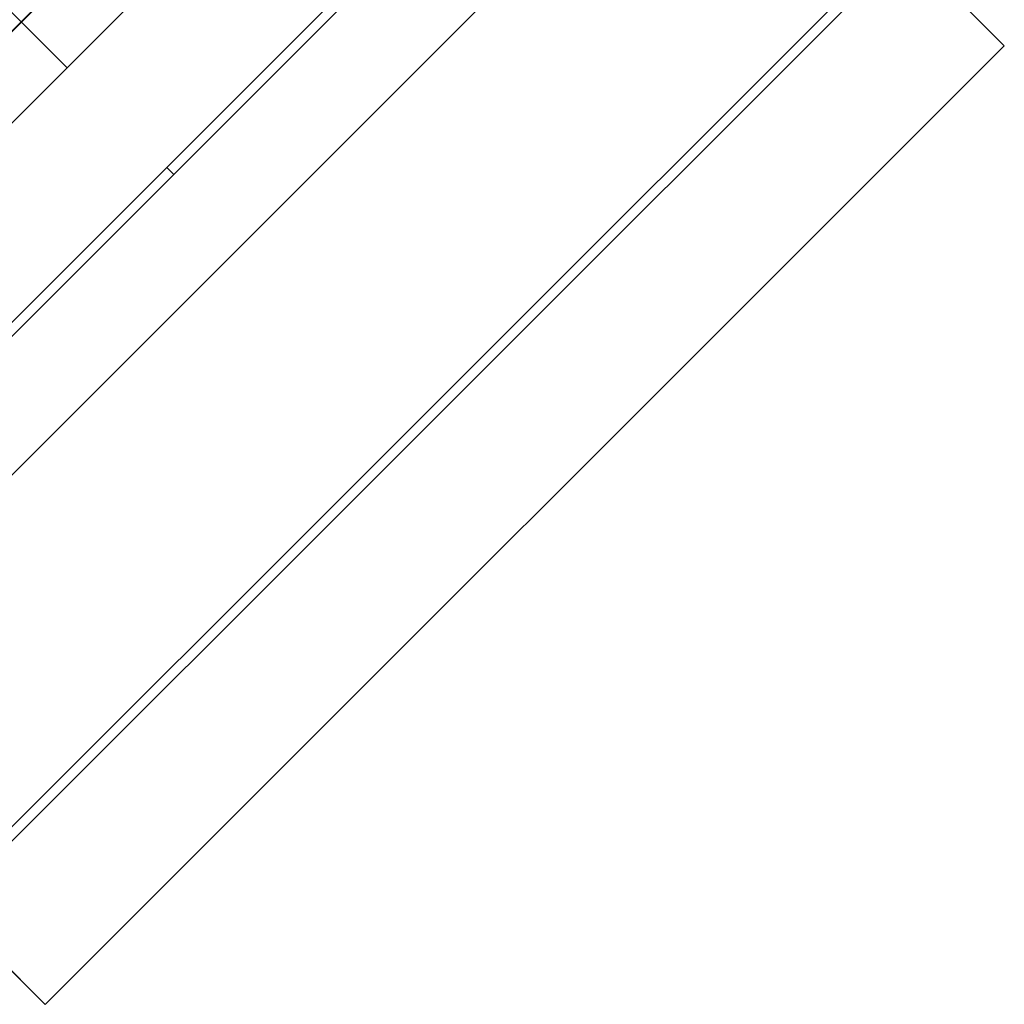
# Model space of a CAD drawing. Header units: millimetres. Extents: x 141.2 to 175.6, y 181.7 to 216.1.
# Tile 211 of 256: x 146.8 to 148.2, y 209 to 210.4. Entities that reach past the tile are written whole.
import ezdxf

# ---------------------------------------------------------------- set-up
doc = ezdxf.new("R2010")
doc.units = ezdxf.units.MM
doc.header["$MEASUREMENT"] = 0
doc.layers.add('Default', color=7, linetype='Continuous', true_color=0x000000)

msp = doc.modelspace()

# ---------------------------------------------------------------- meshes
at = {"layer": 'Default', "color": 43}
mesh = msp.add_polyface(dxfattribs=at)
corners = [(146.2241, 209.6492, -2.7783), (146.8958, 210.3209, -2.7783), (147.5676, 210.9927, -2.7783), (145.8714, 210.0019, -2.7434), (146.5431, 210.6736, -2.7434), (147.2149, 211.3454, -2.7434), (145.5187, 210.3546, -2.7085), (146.1904, 211.0263, -2.7085), (146.8622, 211.6981, -2.7085)]
mesh.append_faces([[corners[k] for k in face] for face in [(4, 1, 0, 3), (5, 2, 1, 4), (7, 4, 3, 6), (8, 5, 4, 7)]], dxfattribs={"color": 43})
mesh = msp.add_polyface(dxfattribs=at)
corners = [(145.5187, 210.3546, -2.7085), (146.1904, 211.0263, -2.7085), (146.8622, 211.6981, -2.7085), (146.1599, 209.7133, 10.2598), (146.8316, 210.3851, 10.2598), (147.5034, 211.0568, 10.2598)]
mesh.append_faces([[corners[k] for k in face] for face in [(4, 1, 0, 3), (5, 2, 1, 4)]], dxfattribs={"color": 43})
mesh = msp.add_polyface(dxfattribs=at)
corners = [(146.8622, 211.6981, -2.7085), (147.5676, 210.9927, -2.7783), (147.5034, 211.0568, 10.2598), (148.2088, 210.3515, 10.1901), (148.0707, 210.4896, 7.3969), (147.7171, 210.8431, 7.3969), (147.7073, 210.853, 7.1974), (148.0608, 210.4994, 7.1974)]
mesh.append_faces([[corners[k] for k in face] for face in [(1, 0, 6, 6), (2, 6, 0, 0), (6, 7, 1, 1), (3, 5, 2, 2), (6, 2, 5, 5), (5, 3, 4, 4)]], dxfattribs={"color": 43})
mesh = msp.add_polyface(dxfattribs=at)
corners = [(146.1599, 209.7133, 10.2598), (147.5034, 211.0568, 10.2598), (146.8653, 209.0079, 10.1901), (148.2088, 210.3515, 10.1901)]
mesh.append_faces([[corners[k] for k in face] for face in [(3, 1, 0, 2)]], dxfattribs={"color": 43})
mesh = msp.add_polyface(dxfattribs=at)
corners = [(146.7173, 209.1559, 7.1974), (148.0608, 210.4994, 7.1974), (146.4707, 209.4026, 2.2096), (147.8142, 210.7461, 2.2096), (146.2241, 209.6492, -2.7783), (147.5676, 210.9927, -2.7783)]
mesh.append_faces([[corners[k] for k in face] for face in [(3, 1, 0, 2), (5, 3, 2, 4)]], dxfattribs={"color": 43})
mesh = msp.add_polyface(dxfattribs=at)
corners = [(146.3736, 209.4996, 7.3969), (147.0454, 210.1714, 7.3969), (147.7171, 210.8431, 7.3969), (146.3638, 209.5095, 7.1974), (147.0355, 210.1812, 7.1974), (147.7073, 210.853, 7.1974)]
mesh.append_faces([[corners[k] for k in face] for face in [(4, 1, 0, 3), (5, 2, 1, 4)]], dxfattribs={"color": 43})
mesh = msp.add_polyface(dxfattribs=at)
corners = [(146.3638, 209.5095, 7.1974), (147.7073, 210.853, 7.1974), (146.7173, 209.1559, 7.1974), (148.0608, 210.4994, 7.1974)]
mesh.append_faces([[corners[k] for k in face] for face in [(3, 1, 0, 2)]], dxfattribs={"color": 43})
mesh = msp.add_polyface(dxfattribs=at)
corners = [(146.7272, 209.1461, 7.3969), (148.0707, 210.4896, 7.3969), (146.3736, 209.4996, 7.3969), (147.7171, 210.8431, 7.3969)]
mesh.append_faces([[corners[k] for k in face] for face in [(3, 1, 0, 2)]], dxfattribs={"color": 43})
mesh = msp.add_polyface(dxfattribs=at)
corners = [(146.8653, 209.0079, 10.1901), (148.2088, 210.3515, 10.1901), (146.7272, 209.1461, 7.3969), (148.0707, 210.4896, 7.3969)]
mesh.append_faces([[corners[k] for k in face] for face in [(3, 1, 0, 2)]], dxfattribs={"color": 43})
mesh = msp.add_polyface(dxfattribs=at)
corners = [(145.5187, 210.3546, -2.7085), (146.1599, 209.7133, 10.2598), (146.2241, 209.6492, -2.7783), (146.8653, 209.0079, 10.1901), (146.7173, 209.1559, 7.1974), (146.3638, 209.5095, 7.1974), (146.3736, 209.4996, 7.3969), (146.7272, 209.1461, 7.3969)]
mesh.append_faces([[corners[k] for k in face] for face in [(1, 0, 5, 5), (2, 5, 0, 0), (3, 1, 6, 6), (5, 6, 1, 1), (5, 2, 4, 4), (6, 7, 3, 3)]], dxfattribs={"color": 43})

doc.saveas('drawing.dxf')
